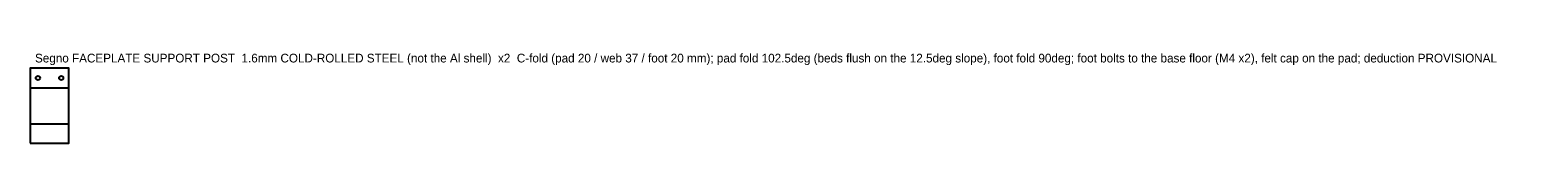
# Model space of a CAD drawing. Header units: millimetres. Extents: x 0 to 1553, y 0 to 93.
import ezdxf

# ---------------------------------------------------------------- set-up
doc = ezdxf.new("R2010")
doc.units = ezdxf.units.MM
doc.linetypes.add('DASHED', pattern=[1.524, 1.27, -0.254])
for name, color, linetype in [('BEND', 4, 'DASHED'), ('CUT', 7, 'Continuous'), ('NOTE', 8, 'Continuous')]:
    doc.layers.add(name, color=color, linetype=linetype)

msp = doc.modelspace()

# ---------------------------------------------------------------- linework, layer by layer
at = {"layer": 'BEND'}
for points in [[(0, 57.2), (40, 57.2)], [(0, 20), (40, 20)]]:
    msp.add_lwpolyline(points, dxfattribs=at)
at = {"layer": 'CUT'}
msp.add_lwpolyline([(0, 0), (40, 0), (40, 77.2), (0, 77.2)], close=True, dxfattribs=at)
for centre in [(8, 67.2), (32, 67.2)]:
    msp.add_circle(centre, 2.15, dxfattribs=at)

# ---------------------------------------------------------------- texts
at = {"layer": 'NOTE'}
msp.add_text('Segno FACEPLATE SUPPORT POST  1.6mm COLD-ROLLED STEEL (not the Al shell)  x2  C-fold (pad 20 / web 37 / foot 20 mm); pad fold 102.5deg (beds flush on the 12.5deg slope), foot fold 90deg; foot bolts to the base floor (M4 x2), felt cap on the pad; deduction PROVISIONAL', height=9, dxfattribs=at).set_placement((5, 83.2))

doc.saveas('drawing.dxf')
